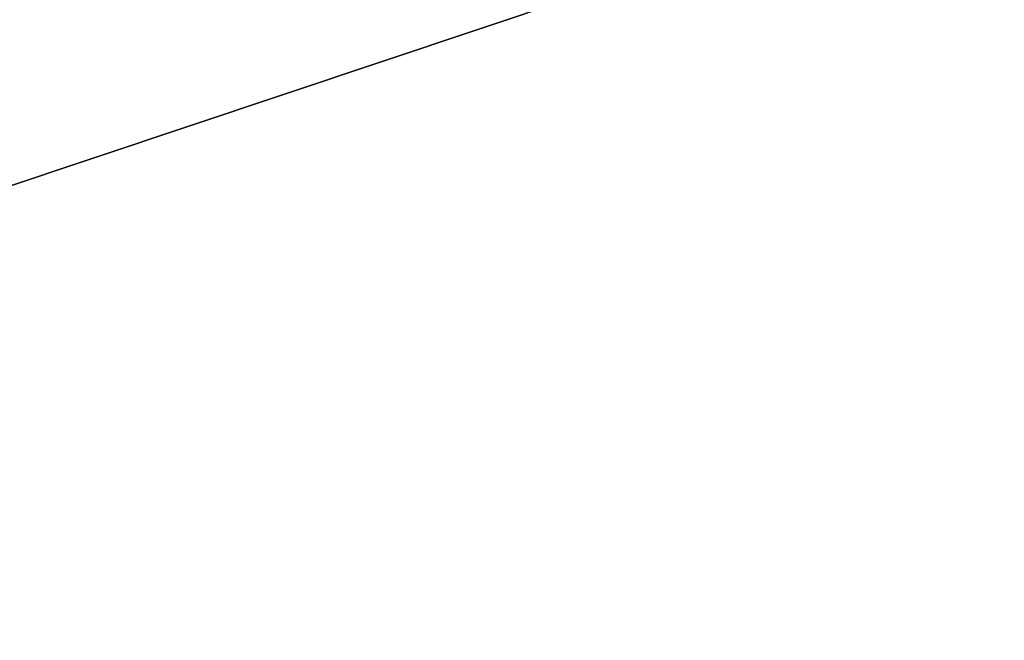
# Model space of a CAD drawing. Header units: millimetres. Extents: x 0 to 9512, y 0 to 6728.
# Tile 74 of 119: x 5680 to 6025, y 1469 to 1687. Entities that reach past the tile are written whole.
import ezdxf

# ---------------------------------------------------------------- set-up
doc = ezdxf.new("R2010")
doc.units = ezdxf.units.MM
doc.header["$LTSCALE"] = 523.16
doc.layers.get('0').update_dxf_attribs({"linetype": 'CONTINUOUS'})
doc.layers.add('运动范围_DXF_DIMENSION', color=7, linetype='CONTINUOUS')
doc.styles.get("Standard").update_dxf_attribs({"font": 'txt', "width": 0.7})
doc.dimstyles.new('DIMSTYLE_7', dxfattribs={"dimtxt": 80, "dimasz": 48, "dimexe": 1, "dimexo": 0, "dimtad": 1, "dimdsep": 46, "dimtxsty": 'Standard', "dimblk": '_FILLED', "dimblk1": '_FILLED', "dimblk2": '_FILLED', "dimcen": 0.09, "dimclrt": 5, "dimazin": 2, "dimtp": 2, "dimtm": 2, "dimtfac": 1, "dimtofl": 0, "dimtmove": 0, "dimatfit": 3, "dimldrblk": '_FILLED', "dimfxl": 0, "dimtolj": 1, "dimarcsym": 0})

# ---------------------------------------------------------------- blocks, each defined once
blk = doc.blocks.new('_FILLED')
at = {"color": 0, "linetype": 'ByBlock'}
blk.add_solid([(0, 0), (-1, 0.1667), (-1, -0.1667)], dxfattribs=at)
blk = doc.blocks.new('*D10')
at = {"layer": '运动范围_DXF_DIMENSION', "color": 2, "linetype": 'Continuous', "transparency": 16777216}
for p, q in [((4873.14, 1359.38), (7149.88, 2121.48)), ((6770.65, 1994.54), (4873.14, 1359.38)), ((6770.65, 1994.54), (6770.65, 1994.54))]:
    blk.add_line(p, q, dxfattribs=at)
at = {"layer": '运动范围_DXF_DIMENSION', "color": 2, "linetype": 'Continuous', "transparency": 16777216, "xscale": 48, "yscale": 48, "zscale": 48, "rotation": 198.507278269}
blk.add_blockref('_FILLED', (6770.65, 1994.54), dxfattribs=at)

msp = doc.modelspace()

# ---------------------------------------------------------------- dimensions: what is measured, and where the dimension line sits
at = {"layer": '运动范围_DXF_DIMENSION', "color": 2, "linetype": 'Continuous'}
dim = msp.add_radius_dim(center=(4873.138, 1359.384), mpoint=(6770.655, 1994.545), text='R<>', dimstyle='DIMSTYLE_7', override={"dimpost": '<>'}, dxfattribs=at)
dim.commit()
dim.dimension.update_dxf_attribs({"geometry": '*D10', "text_midpoint": (6878.008, 2051.57), "dimtype": 164})

doc.saveas('drawing.dxf')
